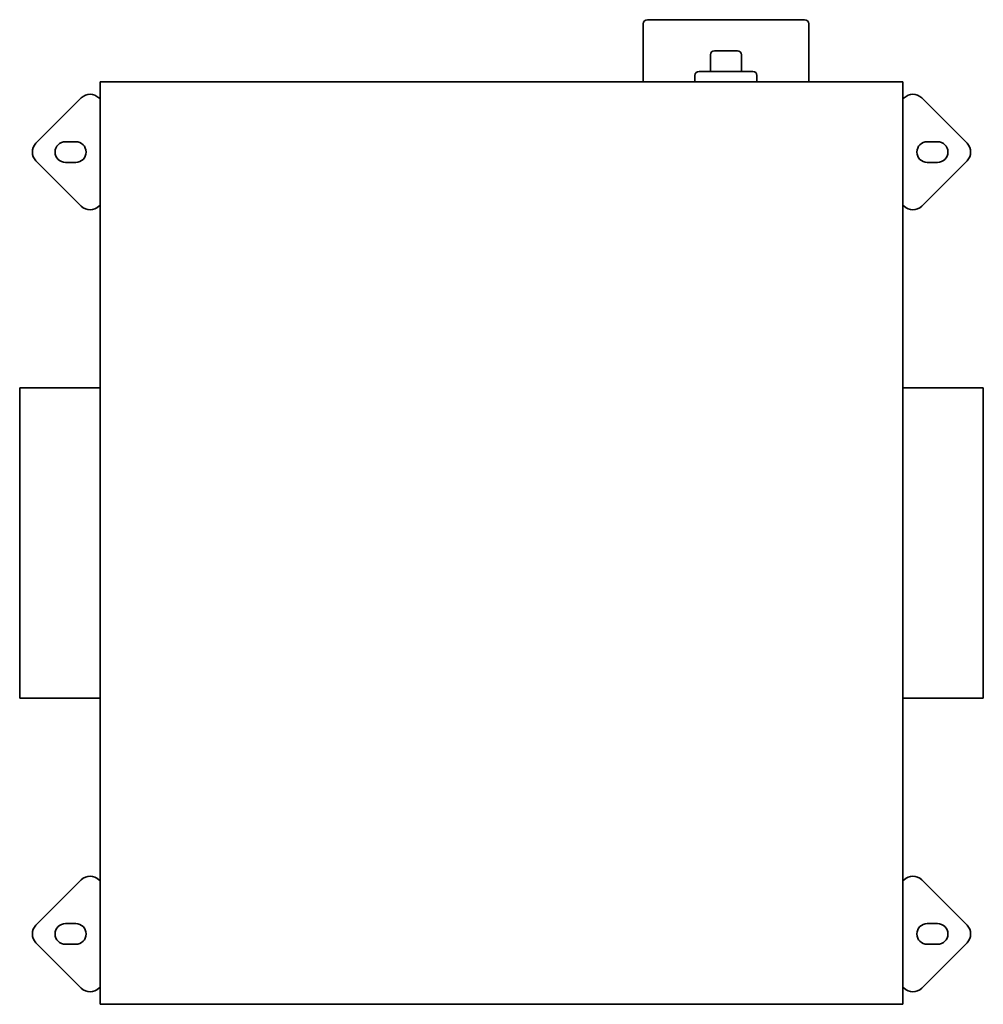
# Model space of a CAD drawing. Header units: millimetres. Extents: x 187 to 653, y 59 to 535.
import ezdxf

# ---------------------------------------------------------------- set-up
doc = ezdxf.new("R2010")
doc.units = ezdxf.units.MM
doc.header["$LTSCALE"] = 2
doc.layers.add('Krawędzie widoczne(ISO)', color=7, linetype='Continuous', lineweight=35, true_color=0x262659)

msp = doc.modelspace()

# ---------------------------------------------------------------- linework, layer by layer
at = {"layer": 'Krawędzie widoczne(ISO)'}
for p, q in [((490.5, 535), (566.5, 535)), ((488.5, 505), (488.5, 533)), ((568.5, 505), (568.5, 533)), ((488.4, 505), (488.4, 523)), ((523, 520), (534, 520)), ((568.6, 505), (568.6, 523)), ((521, 510), (521, 518)), ((536, 510), (536, 518)), ((515.5, 510), (541.5, 510)), ((226, 505), (226, 59)), ((614, 505), (226, 505)), ((513.5, 505), (513.5, 508)), ((543.5, 505), (543.5, 508)), ((614, 59), (614, 505)), ((194.96, 475.24), (216.88, 497.16)), ((226, 496.53), (225.37, 497.16)), ((614.63, 497.16), (614, 496.53)), ((645.04, 475.24), (623.12, 497.16)), ((209.21, 476), (214.21, 476)), ((625.79, 476), (630.79, 476)), ((194.96, 466.76), (216.88, 444.84)), ((645.04, 466.76), (623.12, 444.84)), ((214.21, 466), (209.21, 466)), ((630.79, 466), (625.79, 466)), ((225.37, 444.84), (226, 445.47)), ((614, 445.47), (614.63, 444.84)), ((187.1, 357), (226, 357)), ((187.1, 357), (187.1, 207)), ((614, 357), (652.9, 357)), ((652.9, 207), (652.9, 357)), ((187.1, 207), (226, 207)), ((614, 207), (652.9, 207)), ((194.96, 97.24), (216.88, 119.16)), ((226, 118.53), (225.37, 119.16)), ((614.63, 119.16), (614, 118.53)), ((645.04, 97.24), (623.12, 119.16)), ((209.21, 98), (214.21, 98)), ((625.79, 98), (630.79, 98)), ((194.96, 88.76), (216.88, 66.84)), ((214.21, 88), (209.21, 88)), ((645.04, 88.76), (623.12, 66.84)), ((630.79, 88), (625.79, 88)), ((225.37, 66.84), (226, 67.47)), ((614, 67.47), (614.63, 66.84)), ((226, 59), (614, 59))]:
    msp.add_line(p, q, dxfattribs=at)
for centre, radius, start, end in [((490.5, 533), 2, 90, 180), ((566.5, 533), 2, 0, 90), ((493.4, 523), 5, 168.5217, 180), ((563.6, 523), 5, 0, 11.4783), ((523, 518), 2, 90, 180), ((534, 518), 2, 0, 90), ((515.5, 508), 2, 90, 180), ((541.5, 508), 2, 0, 90), ((221.13, 492.92), 6, 45, 135), ((618.87, 492.92), 6, 45, 135), ((199.21, 471), 6, 135, 225), ((209.21, 471), 5, 90, 270), ((214.21, 471), 5, 270, 90), ((625.79, 471), 5, 90, 270), ((630.79, 471), 5, 270, 90), ((640.79, 471), 6, 315, 45), ((221.13, 449.08), 6, 225, 315), ((618.87, 449.08), 6, 225, 315), ((221.13, 114.92), 6, 45, 135), ((618.87, 114.92), 6, 45, 135), ((199.21, 93), 6, 135, 225), ((209.21, 93), 5, 90, 270), ((214.21, 93), 5, 270, 90), ((625.79, 93), 5, 90, 270), ((630.79, 93), 5, 270, 90), ((640.79, 93), 6, 315, 45), ((221.13, 71.08), 6, 225, 315), ((618.87, 71.08), 6, 225, 315)]:
    msp.add_arc(centre, radius, start, end, dxfattribs=at)

doc.saveas('drawing.dxf')
